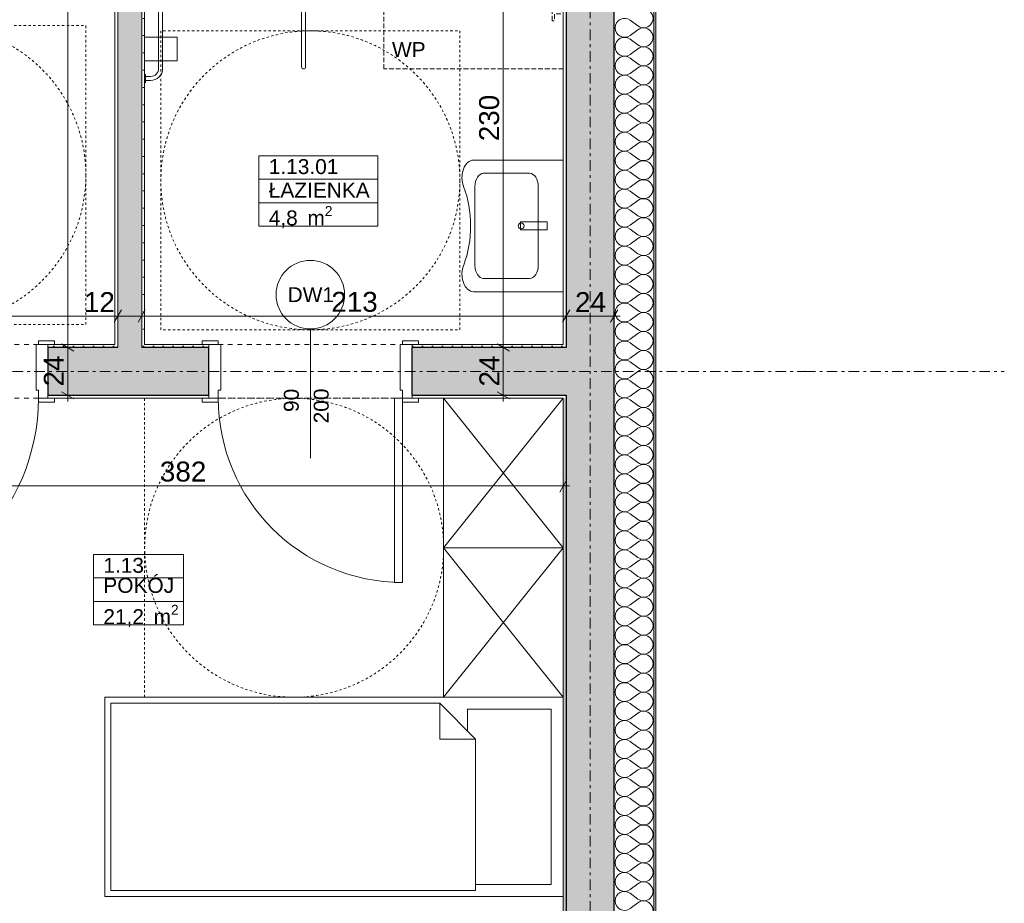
# Model space of a CAD drawing. Extents: x 100 to 2982, y 37 to 2050.
# Tile 112 of 135: x 1862 to 2356, y 926 to 1369. Entities that reach past the tile are written whole.
import ezdxf
from ezdxf.xclip import XClip

# ---------------------------------------------------------------- set-up
doc = ezdxf.new("R2010")
doc.units = 0
doc.header["$MEASUREMENT"] = 0
doc.header["$XCLIPFRAME"] = 0
for name, pattern in [('Krawędzie ukryte', [17, 12, -5]), ('Przerywana', [24, 12, -12]), ('Przerywana krótka', [12, 6, -6]), ('Przerywana podwójnie', [54.680554, 26.458333, -10.583333, 7.055556, -10.583333])]:
    doc.linetypes.add(name, pattern=pattern)
for name, color, linetype in [('210-A Pomieszczenia', 7, 'Continuous'), ('299-A Wymiary Opisy', 7, 'Continuous'), ('320-W Umeblowanie', 7, 'Continuous'), ('330-W Wyposażenie', 7, 'Continuous'), ('410-K Osie', 7, 'Continuous'), ('420-K Ściany', 7, 'Continuous'), ('810-G Ogólne', 7, 'Continuous'), ('820-G Rysunki Obrazki', 7, 'Continuous'), ('A_ŚCIANY NOŚNE', 7, 'Continuous'), ('Drzwi ARCHICAD', 7, 'Continuous'), ('OPIS_NPS_OKRĄG', 7, 'Continuous'), ('Znaczniki drzwi ARCHICADa', 7, 'Continuous')]:
    doc.layers.add(name, color=color, linetype=linetype)
doc.styles.add('STYL_AUTOMATYCZNY_3', font='txt')
doc.styles.add('STYL_AUTOMATYCZNY_7', font='txt')
pattern_1 = [(0, (-18316.349, -206.5255), (0, 8.660254), [0, -5]), (0, (-18313.849, -202.195), (0, 8.660254), [0, -5])]

# ---------------------------------------------------------------- blocks, each defined once
blk = doc.blocks.new('*X9')
at = {"layer": '420-K Ściany', "color": 174, "linetype": 'Continuous', "lineweight": 5, "ltscale": 0.2}
for p, q in [((2171.71, 1365.86), (2167.9, 1368.71)), ((2171.71, 1363.95), (2167.9, 1361.09)), ((2171.71, 1356.33), (2167.9, 1359.19)), ((2171.71, 1354.43), (2167.9, 1351.57)), ((2171.71, 1346.81), (2167.9, 1349.66)), ((2171.71, 1344.9), (2167.9, 1342.05)), ((2171.71, 1337.28), (2167.9, 1340.14)), ((2171.71, 1335.38), (2167.9, 1332.52)), ((2171.71, 1327.76), (2167.9, 1330.62)), ((2171.71, 1325.86), (2167.9, 1323)), ((2171.71, 1318.24), (2167.9, 1321.09)), ((2171.71, 1316.33), (2167.9, 1313.47)), ((2171.71, 1308.71), (2167.9, 1311.57)), ((2171.71, 1306.81), (2167.9, 1303.95)), ((2171.71, 1299.19), (2167.9, 1302.05)), ((2171.71, 1297.28), (2167.9, 1294.43)), ((2171.71, 1289.66), (2167.9, 1292.52)), ((2171.71, 1287.76), (2167.9, 1284.9)), ((2171.71, 1280.14), (2167.9, 1283)), ((2171.71, 1278.24), (2167.9, 1275.38)), ((2171.71, 1270.62), (2167.9, 1273.47)), ((2171.71, 1268.71), (2167.9, 1265.86)), ((2171.71, 1261.09), (2167.9, 1263.95)), ((2171.71, 1259.19), (2167.9, 1256.33)), ((2171.71, 1251.57), (2167.9, 1254.43)), ((2171.71, 1249.66), (2167.9, 1246.81)), ((2171.71, 1242.05), (2167.9, 1244.9)), ((2171.71, 1240.14), (2167.9, 1237.28)), ((2171.71, 1232.52), (2167.9, 1235.38)), ((2171.71, 1230.62), (2167.9, 1227.76)), ((2171.71, 1223), (2167.9, 1225.86)), ((2171.71, 1221.09), (2167.9, 1218.24)), ((2171.71, 1213.47), (2167.9, 1216.33)), ((2171.71, 1211.57), (2167.9, 1208.71)), ((2171.71, 1203.95), (2167.9, 1206.81)), ((2171.71, 1202.05), (2167.9, 1199.19)), ((2171.71, 1194.43), (2167.9, 1197.28)), ((2171.71, 1192.52), (2167.9, 1189.66)), ((2171.71, 1184.9), (2167.9, 1187.76)), ((2171.71, 1183), (2167.9, 1180.14)), ((2171.71, 1175.38), (2167.9, 1178.24)), ((2171.71, 1173.47), (2167.9, 1170.62)), ((2171.71, 1165.86), (2167.9, 1168.71)), ((2171.71, 1163.95), (2167.9, 1161.09)), ((2171.71, 1156.33), (2167.9, 1159.19)), ((2171.71, 1154.43), (2167.9, 1151.57)), ((2171.71, 1146.81), (2167.9, 1149.66)), ((2171.71, 1144.9), (2167.9, 1142.05)), ((2171.71, 1137.28), (2167.9, 1140.14)), ((2171.71, 1135.38), (2167.9, 1132.52)), ((2171.71, 1127.76), (2167.9, 1130.62)), ((2171.71, 1125.86), (2167.9, 1123)), ((2171.71, 1118.24), (2167.9, 1121.09)), ((2171.71, 1116.33), (2167.9, 1113.47)), ((2171.71, 1108.71), (2167.9, 1111.57)), ((2171.71, 1106.81), (2167.9, 1103.95)), ((2171.71, 1099.19), (2167.9, 1102.05)), ((2171.71, 1097.28), (2167.9, 1094.43)), ((2171.71, 1089.66), (2167.9, 1092.52)), ((2171.71, 1087.76), (2167.9, 1084.9)), ((2171.71, 1080.14), (2167.9, 1083)), ((2171.71, 1078.24), (2167.9, 1075.38)), ((2171.71, 1070.62), (2167.9, 1073.47)), ((2171.71, 1068.71), (2167.9, 1065.86)), ((2171.71, 1061.09), (2167.9, 1063.95)), ((2171.71, 1059.19), (2167.9, 1056.33)), ((2171.71, 1051.57), (2167.9, 1054.43)), ((2171.71, 1049.66), (2167.9, 1046.81)), ((2171.71, 1042.05), (2167.9, 1044.9)), ((2171.71, 1040.14), (2167.9, 1037.28)), ((2171.71, 1032.52), (2167.9, 1035.38)), ((2171.71, 1030.62), (2167.9, 1027.76)), ((2171.71, 1023), (2167.9, 1025.86)), ((2171.71, 1021.09), (2167.9, 1018.24)), ((2171.71, 1013.47), (2167.9, 1016.33)), ((2171.71, 1011.57), (2167.9, 1008.71)), ((2171.71, 1003.95), (2167.9, 1006.81)), ((2171.71, 1002.05), (2167.9, 999.19)), ((2171.71, 994.43), (2167.9, 997.28)), ((2171.71, 992.52), (2167.9, 989.66)), ((2171.71, 984.9), (2167.9, 987.76)), ((2171.71, 983), (2167.9, 980.14)), ((2171.71, 975.38), (2167.9, 978.24)), ((2171.71, 973.47), (2167.9, 970.62)), ((2171.71, 965.86), (2167.9, 968.71)), ((2171.71, 963.95), (2167.9, 961.09)), ((2171.71, 956.33), (2167.9, 959.19)), ((2171.71, 954.43), (2167.9, 951.57)), ((2171.71, 946.81), (2167.9, 949.66)), ((2171.71, 944.9), (2167.9, 942.05)), ((2171.71, 937.28), (2167.9, 940.14)), ((2171.71, 935.38), (2167.9, 932.52)), ((2171.71, 927.76), (2167.9, 930.62)), ((2171.71, 925.86), (2167.9, 923))]:
    blk.add_line(p, q, dxfattribs=at)
for centre, start, end in [((2174.56, 1369.66), 233.1301, 126.8699), ((2165.04, 1364.9), 53.1301, 180), ((2165.04, 1364.9), 180, 306.8699), ((2174.56, 1360.14), 233.1301, 126.8699), ((2165.04, 1355.38), 53.1301, 180), ((2165.04, 1355.38), 180, 306.8699), ((2174.56, 1350.62), 233.1301, 126.8699), ((2165.04, 1345.86), 53.1301, 180), ((2165.04, 1345.86), 180, 306.8699), ((2174.56, 1341.09), 233.1301, 126.8699), ((2165.04, 1336.33), 53.1301, 180), ((2165.04, 1336.33), 180, 306.8699), ((2174.56, 1331.57), 233.1301, 126.8699), ((2165.04, 1326.81), 53.1301, 180), ((2165.04, 1326.81), 180, 306.8699), ((2174.56, 1322.05), 233.1301, 126.8699), ((2165.04, 1317.28), 53.1301, 180), ((2165.04, 1317.28), 180, 306.8699), ((2174.56, 1312.52), 233.1301, 126.8699), ((2165.04, 1307.76), 53.1301, 180), ((2165.04, 1307.76), 180, 306.8699), ((2174.56, 1303), 233.1301, 126.8699), ((2165.04, 1298.24), 53.1301, 180), ((2165.04, 1298.24), 180, 306.8699), ((2174.56, 1293.47), 233.1301, 126.8699), ((2165.04, 1288.71), 53.1301, 180), ((2165.04, 1288.71), 180, 306.8699), ((2174.56, 1283.95), 233.1301, 126.8699), ((2165.04, 1279.19), 53.1301, 180), ((2165.04, 1279.19), 180, 306.8699), ((2165.04, 1269.66), 53.1301, 180), ((2174.56, 1274.43), 233.1301, 126.8699), ((2165.04, 1269.66), 180, 306.8699), ((2174.56, 1264.9), 233.1301, 126.8699), ((2165.04, 1260.14), 53.1301, 180), ((2165.04, 1260.14), 180, 306.8699), ((2174.56, 1255.38), 233.1301, 126.8699), ((2165.04, 1250.62), 53.1301, 180), ((2165.04, 1250.62), 180, 306.8699), ((2174.56, 1245.86), 233.1301, 126.8699), ((2165.04, 1241.09), 53.1301, 180), ((2165.04, 1241.09), 180, 306.8699), ((2174.56, 1236.33), 233.1301, 126.8699), ((2165.04, 1231.57), 53.1301, 180), ((2165.04, 1231.57), 180, 306.8699), ((2174.56, 1226.81), 233.1301, 126.8699), ((2165.04, 1222.05), 53.1301, 180), ((2165.04, 1222.05), 180, 306.8699), ((2174.56, 1217.28), 233.1301, 126.8699), ((2165.04, 1212.52), 53.1301, 180), ((2165.04, 1212.52), 180, 306.8699), ((2174.56, 1207.76), 233.1301, 126.8699), ((2165.04, 1203), 53.1301, 180), ((2165.04, 1203), 180, 306.8699), ((2174.56, 1198.24), 233.1301, 126.8699), ((2165.04, 1193.47), 53.1301, 180), ((2165.04, 1193.47), 180, 306.8699), ((2174.56, 1188.71), 233.1301, 126.8699), ((2165.04, 1183.95), 53.1301, 180), ((2165.04, 1183.95), 180, 306.8699), ((2174.56, 1179.19), 233.1301, 126.8699), ((2165.04, 1174.43), 53.1301, 180), ((2165.04, 1174.43), 180, 306.8699), ((2174.56, 1169.66), 233.1301, 126.8699), ((2165.04, 1164.9), 53.1301, 180), ((2165.04, 1164.9), 180, 306.8699), ((2174.56, 1160.14), 233.1301, 126.8699), ((2165.04, 1155.38), 53.1301, 180), ((2165.04, 1155.38), 180, 306.8699), ((2174.56, 1150.62), 233.1301, 126.8699), ((2165.04, 1145.86), 53.1301, 180), ((2165.04, 1145.86), 180, 306.8699), ((2165.04, 1136.33), 53.1301, 180), ((2174.56, 1141.09), 233.1301, 126.8699), ((2165.04, 1136.33), 180, 306.8699), ((2174.56, 1131.57), 233.1301, 126.8699), ((2165.04, 1126.81), 53.1301, 180), ((2165.04, 1126.81), 180, 306.8699), ((2174.56, 1122.05), 233.1301, 126.8699), ((2165.04, 1117.28), 53.1301, 180), ((2165.04, 1117.28), 180, 306.8699), ((2174.56, 1112.52), 233.1301, 126.8699), ((2165.04, 1107.76), 53.1301, 180), ((2165.04, 1107.76), 180, 306.8699), ((2174.56, 1103), 233.1301, 126.8699), ((2165.04, 1098.24), 53.1301, 180), ((2165.04, 1098.24), 180, 306.8699), ((2174.56, 1093.47), 233.1301, 126.8699), ((2165.04, 1088.71), 53.1301, 180), ((2165.04, 1088.71), 180, 306.8699), ((2174.56, 1083.95), 233.1301, 126.8699), ((2165.04, 1079.19), 53.1301, 180), ((2165.04, 1079.19), 180, 306.8699), ((2174.56, 1074.43), 233.1301, 126.8699), ((2165.04, 1069.66), 53.1301, 180), ((2165.04, 1069.66), 180, 306.8699), ((2174.56, 1064.9), 233.1301, 126.8699), ((2165.04, 1060.14), 53.1301, 180), ((2165.04, 1060.14), 180, 306.8699), ((2174.56, 1055.38), 233.1301, 126.8699), ((2165.04, 1050.62), 53.1301, 180), ((2165.04, 1050.62), 180, 306.8699), ((2174.56, 1045.86), 233.1301, 126.8699), ((2165.04, 1041.09), 53.1301, 180), ((2165.04, 1041.09), 180, 306.8699), ((2174.56, 1036.33), 233.1301, 126.8699), ((2165.04, 1031.57), 53.1301, 180), ((2165.04, 1031.57), 180, 306.8699), ((2174.56, 1026.81), 233.1301, 126.8699), ((2165.04, 1022.05), 53.1301, 180), ((2165.04, 1022.05), 180, 306.8699), ((2174.56, 1017.28), 233.1301, 126.8699), ((2165.04, 1012.52), 53.1301, 180), ((2165.04, 1012.52), 180, 306.8699), ((2165.04, 1003), 53.1301, 180), ((2174.56, 1007.76), 233.1301, 126.8699), ((2165.04, 1003), 180, 306.8699), ((2174.56, 998.24), 233.1301, 126.8699), ((2165.04, 993.47), 53.1301, 180), ((2165.04, 993.47), 180, 306.8699), ((2174.56, 988.71), 233.1301, 126.8699), ((2165.04, 983.95), 53.1301, 180), ((2165.04, 983.95), 180, 306.8699), ((2174.56, 979.19), 233.1301, 126.8699), ((2165.04, 974.43), 53.1301, 180), ((2165.04, 974.43), 180, 306.8699), ((2174.56, 969.66), 233.1301, 126.8699), ((2165.04, 964.9), 53.1301, 180), ((2165.04, 964.9), 180, 306.8699), ((2174.56, 960.14), 233.1301, 126.8699), ((2165.04, 955.38), 53.1301, 180), ((2165.04, 955.38), 180, 306.8699), ((2174.56, 950.62), 233.1301, 126.8699), ((2165.04, 945.86), 53.1301, 180), ((2165.04, 945.86), 180, 306.8699), ((2174.56, 941.09), 233.1301, 126.8699), ((2165.04, 936.33), 53.1301, 180), ((2165.04, 936.33), 180, 306.8699), ((2174.56, 931.57), 233.1301, 126.8699), ((2165.04, 926.81), 53.1301, 180), ((2165.04, 926.81), 180, 306.8699), ((2174.56, 922.05), 233.1301, 126.8699)]:
    blk.add_arc(centre, 4.76, start, end, dxfattribs=at)
blk = doc.blocks.new('Rysunek_1_1', base_point=(-18316.35, -206.53))
at = {"layer": '420-K Ściany', "linetype": 'Continuous', "lineweight": 5}
h = blk.add_hatch(dxfattribs=at)
h.set_pattern_fill('Tynk_0001', color=176, style=0, pattern_type=2)
h.set_pattern_definition(pattern_1)
h.paths.add_polyline_path([(2179.8, 1821.51), (2179.8, 575.51), (2180.8, 575.51), (2180.8, 1821.51)])
h = blk.add_hatch(dxfattribs=at)
h.set_pattern_fill('Tynk_0001', color=180, style=0, pattern_type=2)
h.set_pattern_definition(pattern_1)
h.paths.add_polyline_path([(2134.3, 1460.01), (2134.3, 1206.01), (2135.8, 1206.01), (2135.8, 1460.01)])
at = {"layer": '420-K Ściany', "linetype": 'Continuous', "lineweight": 13}
for points in [[(2135.8, 1461.51), (2135.8, 1204.51), (2159.8, 1204.51), (2159.8, 1461.51)], [(1910.8, 1204.51), (1875.8, 1204.51), (1875.8, 1180.51), (1910.8, 1180.51)], [(1922.8, 1204.51), (1910.8, 1204.51), (1910.8, 1180.51), (1922.8, 1180.51)], [(1922.8, 1180.51), (1956.43, 1180.51), (1956.43, 1204.51), (1922.8, 1204.51)], [(2058.43, 1180.51), (2134.3, 1180.51), (2134.3, 1204.51), (2058.43, 1204.51)], [(2134.3, 1204.51), (2134.3, 1180.51), (2135.8, 1180.51), (2135.8, 1204.51)], [(2135.8, 1204.51), (2135.8, 1180.51), (2159.8, 1180.51), (2159.8, 1204.51)], [(2135.8, 1180.51), (2135.8, 619.51), (2159.8, 619.51), (2159.8, 1180.51)]]:
    blk.add_hatch(color=62, dxfattribs=at).paths.add_polyline_path(points)
at = {"layer": '420-K Ściany', "linetype": 'Continuous', "lineweight": 5}
h = blk.add_hatch(dxfattribs=at)
h.set_pattern_fill('Tynk_0001', color=180, style=0, pattern_type=2)
h.set_pattern_definition(pattern_1)
h.paths.add_polyline_path([(1909.3, 1206.01), (1875.8, 1206.01), (1875.8, 1204.51), (1909.3, 1204.51)])
h = blk.add_hatch(dxfattribs=at)
h.set_pattern_fill('Tynk_0001', color=180, style=0, pattern_type=2)
h.set_pattern_definition(pattern_1)
h.paths.add_polyline_path([(1910.8, 1206.01), (1909.3, 1206.01), (1909.3, 1204.51), (1910.8, 1204.51)])
h = blk.add_hatch(dxfattribs=at)
h.set_pattern_fill('Tynk_0001', color=180, style=0, pattern_type=2)
h.set_pattern_definition(pattern_1)
h.paths.add_polyline_path([(1924.3, 1206.01), (1922.8, 1206.01), (1922.8, 1204.51), (1924.3, 1204.51)])
h = blk.add_hatch(dxfattribs=at)
h.set_pattern_fill('Tynk_0001', color=180, style=0, pattern_type=2)
h.set_pattern_definition(pattern_1)
h.paths.add_polyline_path([(1924.3, 1206.01), (1924.3, 1204.51), (1956.43, 1204.51), (1956.43, 1206.01)])
h = blk.add_hatch(dxfattribs=at)
h.set_pattern_fill('Tynk_0001', color=180, style=0, pattern_type=2)
h.set_pattern_definition(pattern_1)
h.paths.add_polyline_path([(2058.43, 1206.01), (2058.43, 1204.51), (2134.3, 1204.51), (2134.3, 1206.01)])
h = blk.add_hatch(dxfattribs=at)
h.set_pattern_fill('Tynk_0001', color=180, style=0, pattern_type=2)
h.set_pattern_definition(pattern_1)
h.paths.add_polyline_path([(2134.3, 1206.01), (2134.3, 1204.51), (2135.8, 1204.51), (2135.8, 1206.01)])
h = blk.add_hatch(dxfattribs=at)
h.set_pattern_fill('Tynk_0001', color=180, style=0, pattern_type=2)
h.set_pattern_definition(pattern_1)
h.paths.add_polyline_path([(1875.8, 1179.01), (1956.43, 1179.01), (1956.43, 1180.51), (1875.8, 1180.51)])
h = blk.add_hatch(dxfattribs=at)
h.set_pattern_fill('Tynk_0001', color=180, style=0, pattern_type=2)
h.set_pattern_definition(pattern_1)
h.paths.add_polyline_path([(2134.3, 1180.51), (2058.43, 1180.51), (2058.43, 1179.01), (2134.3, 1179.01)])
h = blk.add_hatch(dxfattribs=at)
h.set_pattern_fill('Tynk_0001', color=180, style=0, pattern_type=2)
h.set_pattern_definition(pattern_1)
h.paths.add_polyline_path([(2134.3, 1180.51), (2134.3, 1179.01), (2135.8, 1179.01), (2135.8, 1180.51)])
h = blk.add_hatch(dxfattribs=at)
h.set_pattern_fill('Tynk_0001', color=180, style=0, pattern_type=2)
h.set_pattern_definition(pattern_1)
h.paths.add_polyline_path([(2134.3, 1179.01), (2134.3, 621.01), (2135.8, 621.01), (2135.8, 1179.01)])
at = {"layer": 'A_ŚCIANY NOŚNE', "linetype": 'Continuous', "lineweight": 5}
h = blk.add_hatch(dxfattribs=at)
h.set_pattern_fill('Tynk_0001', color=180, style=0, pattern_type=2)
h.set_pattern_definition(pattern_1)
h.paths.add_polyline_path([(1909.3, 1460.01), (1909.3, 1206.01), (1910.8, 1206.01), (1910.8, 1460.01)])
at = {"layer": 'A_ŚCIANY NOŚNE', "linetype": 'Continuous', "lineweight": 13}
for points in [[(1910.8, 1460.01), (1910.8, 1206.01), (1922.8, 1206.01), (1922.8, 1460.01)], [(1922.8, 1206.01), (1910.8, 1206.01), (1910.8, 1204.51), (1922.8, 1204.51)]]:
    blk.add_hatch(color=62, dxfattribs=at).paths.add_polyline_path(points)
at = {"layer": 'A_ŚCIANY NOŚNE', "linetype": 'Continuous', "lineweight": 5}
h = blk.add_hatch(dxfattribs=at)
h.set_pattern_fill('Tynk_0001', color=180, style=0, pattern_type=2)
h.set_pattern_definition(pattern_1)
h.paths.add_polyline_path([(1922.8, 1435.51), (1922.8, 1206.01), (1924.3, 1206.01), (1924.3, 1435.51)])
at = {"layer": '210-A Pomieszczenia', "color": 6, "linetype": 'Continuous', "lineweight": 13, "ltscale": 0.2}
for p, q in [((1981.55, 1300.74), (2041.27, 1300.74)), ((1981.55, 1288.96), (1981.55, 1300.74)), ((2041.27, 1300.74), (2041.27, 1288.96)), ((2041.27, 1288.96), (1981.55, 1288.96)), ((1981.55, 1288.96), (2041.27, 1288.96)), ((1981.55, 1277.17), (1981.55, 1288.96)), ((2041.27, 1288.96), (2041.27, 1277.17)), ((2041.27, 1277.17), (1981.55, 1277.17)), ((1981.55, 1277.17), (2041.27, 1277.17)), ((1981.55, 1265.39), (1981.55, 1277.17)), ((2041.27, 1277.17), (2041.27, 1265.39)), ((2041.27, 1265.39), (1981.55, 1265.39)), ((1898.57, 1100.66), (1943.73, 1100.66)), ((1898.57, 1088.87), (1898.57, 1100.66)), ((1943.73, 1100.66), (1943.73, 1088.87)), ((1943.73, 1088.87), (1898.57, 1088.87)), ((1898.57, 1088.87), (1943.73, 1088.87)), ((1898.57, 1077.09), (1898.57, 1088.87)), ((1943.73, 1088.87), (1943.73, 1077.09)), ((1943.73, 1077.09), (1898.57, 1077.09)), ((1898.57, 1077.09), (1943.73, 1077.09)), ((1898.57, 1065.3), (1898.57, 1077.09)), ((1943.73, 1077.09), (1943.73, 1065.3)), ((1943.73, 1065.3), (1898.57, 1065.3))]:
    blk.add_line(p, q, dxfattribs=at)
at = {"layer": '299-A Wymiary Opisy', "color": 85, "linetype": 'Continuous', "lineweight": 13, "ltscale": 0.2}
for p, q in [((1885.71, 1204.51), (1885.71, 1777.51)), ((2104.23, 1204.51), (2104.23, 1434.26)), ((1404.13, 1220.28), (1910.8, 1220.28)), ((1910.8, 1215.59), (1910.8, 1224.97)), ((1910.8, 1220.28), (1922.8, 1220.28)), ((1922.8, 1215.59), (1922.8, 1224.97)), ((1922.8, 1220.28), (2135.8, 1220.28)), ((2135.8, 1215.59), (2135.8, 1224.97)), ((2135.8, 1220.28), (2159.8, 1220.28)), ((2159.8, 1215.59), (2159.8, 1224.97)), ((2159.8, 1220.28), (2162.86, 1220.28)), ((1890.4, 1204.51), (1881.02, 1204.51)), ((1885.71, 1180.51), (1885.71, 1204.51)), ((2108.92, 1204.51), (2099.55, 1204.51)), ((2104.23, 1180.51), (2104.23, 1204.51)), ((1890.4, 1180.51), (1881.02, 1180.51)), ((1885.71, 1177.45), (1885.71, 1180.51)), ((2108.92, 1180.51), (2099.55, 1180.51)), ((2104.23, 1177.45), (2104.23, 1180.51)), ((2134.3, 1139.79), (2134.3, 1130.42)), ((2134.3, 1135.1), (1752.3, 1135.1)), ((2137.36, 1135.1), (2134.3, 1135.1))]:
    blk.add_line(p, q, dxfattribs=at)
at = {"layer": '299-A Wymiary Opisy', "color": 45, "linetype": 'Continuous', "lineweight": 15, "ltscale": 0.2}
for p, q in [((1912.61, 1223.4), (1909, 1217.15)), ((1924.61, 1223.4), (1921, 1217.15)), ((2137.61, 1223.4), (2134, 1217.15)), ((2158, 1217.15), (2161.61, 1223.4)), ((1882.59, 1206.31), (1888.84, 1202.7)), ((2101.11, 1206.31), (2107.36, 1202.7)), ((1882.59, 1182.31), (1888.84, 1178.7)), ((2101.11, 1182.31), (2107.36, 1178.7)), ((2132.5, 1131.98), (2136.11, 1138.23))]:
    blk.add_line(p, q, dxfattribs=at)
at = {"layer": '320-W Umeblowanie', "color": 75, "linetype": 'Krawędzie ukryte', "lineweight": 15, "ltscale": 0.2}
for p, q in [((2044.3, 1344.26), (2044.3, 1434.26)), ((2134.3, 1344.26), (2044.3, 1344.26))]:
    blk.add_line(p, q, dxfattribs=at)
at = {"layer": '320-W Umeblowanie', "color": 4, "linetype": 'Continuous', "lineweight": 13, "ltscale": 0.2}
for p, q in [((1904.3, 929.01), (1904.3, 1029.01)), ((1904.3, 1029.01), (2134.3, 1029.01)), ((2134.3, 1029.01), (2134.3, 929.01)), ((2072.3, 1026.01), (2072.3, 1008.01)), ((2090.3, 1008.01), (2072.3, 1008.01)), ((2134.3, 929.01), (1904.3, 929.01))]:
    blk.add_line(p, q, dxfattribs=at)
at = {"layer": '320-W Umeblowanie', "color": 75, "linetype": 'Krawędzie ukryte', "lineweight": 15, "ltscale": 0.2, "flags": 128}
blk.add_lwpolyline([(2128.8, 1368.46), (2128.8, 1410.06), (2129.9, 1410.06), (2129.9, 1406.56), (2134.3, 1406.56), (2134.3, 1401.26), (2129.9, 1401.26), (2129.9, 1377.26), (2134.3, 1377.26), (2134.3, 1371.96), (2129.9, 1371.96), (2129.9, 1368.46)], close=True, dxfattribs=at)
at = {"layer": '320-W Umeblowanie', "color": 4, "linetype": 'Continuous', "lineweight": 13, "ltscale": 0.2, "flags": 128}
for points in [[(1907.3, 932.01), (1907.3, 1026.01), (2072.3, 1026.01), (2090.3, 1008.01), (2090.3, 932.01)], [(2090.3, 1008.01), (2086.3, 1012.01), (2086.3, 1023.01), (2128.3, 1023.01), (2128.3, 935.01), (2090.3, 935.01)]]:
    blk.add_lwpolyline(points, close=True, dxfattribs=at)
at = {"layer": '330-W Wyposażenie', "color": 75, "linetype": 'Continuous', "lineweight": 15, "ltscale": 0.2}
for p, q in [((1924.8, 1340.51), (1924.8, 1338.51)), ((2089.3, 1298.51), (2134.29, 1298.51)), ((2134.29, 1298.51), (2134.29, 1232.51)), ((2117.42, 1291.91), (2094.3, 1291.91)), ((2089.93, 1285.31), (2089.93, 1245.71)), ((2121.79, 1285.31), (2121.79, 1245.71)), ((2094.3, 1239.11), (2117.42, 1239.11)), ((2134.29, 1232.51), (2089.3, 1232.51))]:
    blk.add_line(p, q, dxfattribs=at)
at = {"layer": '330-W Wyposażenie', "color": 4, "linetype": 'Continuous', "lineweight": 13, "ltscale": 0.2}
for p, q in [((2074.3, 1179.01), (2134.3, 1104.01)), ((2074.3, 1104.01), (2134.3, 1179.01)), ((2074.3, 1104.01), (2134.3, 1029.01)), ((2074.3, 1029.01), (2134.3, 1104.01))]:
    blk.add_line(p, q, dxfattribs=at)
at = {"layer": '330-W Wyposażenie', "color": 75, "linetype": 'Continuous', "lineweight": 15, "ltscale": 0.2, "flags": 128}
for points in [[(2005.05, 1433.76), (2003.05, 1433.76), (2003.05, 1345.26, 1), (2005.05, 1345.26)], [(1924.3, 1411.51), (1924.3, 1407.51), (1924.8, 1407.51), (1924.8, 1408.51), (1927.3, 1408.51, -0.414214), (1931.3, 1404.51), (1931.3, 1344.51, -0.414214), (1927.3, 1340.51), (1924.8, 1340.51), (1924.8, 1341.51), (1924.3, 1341.51), (1924.3, 1337.51), (1924.8, 1337.51), (1924.8, 1338.51), (1927.3, 1338.51, 0.414214), (1933.3, 1344.51), (1933.3, 1404.51, 0.414214), (1927.3, 1410.51), (1924.8, 1410.51), (1924.8, 1411.51)]]:
    blk.add_lwpolyline(points, format="xyb", close=True, dxfattribs=at)
for points in [[(1940.6, 1348.26), (1924.3, 1348.26), (1924.3, 1360.26), (1940.6, 1360.26)], [(2112.8, 1267.51), (2112.8, 1263.51), (2126.3, 1263.51), (2126.3, 1267.51)]]:
    blk.add_lwpolyline(points, close=True, dxfattribs=at)
at = {"layer": '330-W Wyposażenie', "color": 4, "linetype": 'Continuous', "lineweight": 13, "ltscale": 0.2, "flags": 128}
for points in [[(2074.3, 1104.01), (2074.3, 1179.01), (2134.3, 1179.01), (2134.3, 1104.01)], [(2074.3, 1029.01), (2074.3, 1104.01), (2134.3, 1104.01), (2134.3, 1029.01)]]:
    blk.add_lwpolyline(points, close=True, dxfattribs=at)
at = {"layer": '330-W Wyposażenie', "color": 75, "linetype": 'Continuous', "lineweight": 15, "ltscale": 0.2}
blk.add_circle((2113.17, 1265.51), 1.5, dxfattribs=at)
for centre, major_axis, start_param, end_param in [((2089.3, 1289.75), (0, 8.76), 0, 2.147669), ((2094.4, 1285.16), (0, 6.75), 0.021486, 1.549311), ((2117.32, 1285.16), (0, 6.75), 4.733875, 6.2617), ((2061.78, 1265.51), (0, 39.34), 4.188401, 5.239837), ((2089.3, 1241.26), (0, 8.76), 0.993924, 3.141593), ((2094.4, 1245.85), (0, 6.75), 1.592282, 3.120107), ((2117.32, 1245.85), (0, 6.75), 3.163078, 4.690903)]:
    blk.add_ellipse(centre, major_axis=major_axis, ratio=0.662603, start_param=start_param, end_param=end_param, dxfattribs=at)
at = {"layer": '410-K Osie', "color": 4, "linetype": 'Przerywana podwójnie', "lineweight": 13, "ltscale": 0.2}
for p, q in [((2147.8, 1801.51), (2147.8, 517.46)), ((2147.8, 1801.51), (2147.8, 517.46)), ((589.42, 1192.51), (2255.56, 1192.51)), ((589.42, 1192.51), (2255.56, 1192.51)), ((2255.56, 1192.51), (2355.56, 1192.51)), ((2255.56, 1192.51), (2355.56, 1192.51))]:
    blk.add_line(p, q, dxfattribs=at)
blk.add_point((2255.56, 1192.51), dxfattribs=at)
blk.add_point((2255.56, 1192.51), dxfattribs=at)
blk.add_point((2255.56, 1192.51), dxfattribs=at)
blk.add_point((2255.56, 1192.51), dxfattribs=at)
at = {"layer": '420-K Ściany', "color": 67, "linetype": 'Continuous', "lineweight": 13, "ltscale": 0.2}
for p, q in [((2179.8, 595.51), (2179.8, 1801.51)), ((1910.8, 1206.01), (1910.8, 1204.51)), ((1910.8, 1206.01), (1910.8, 1204.51)), ((1922.8, 1204.51), (1922.8, 1206.01)), ((1922.8, 1204.51), (1922.8, 1206.01))]:
    blk.add_line(p, q, dxfattribs=at)
at = {"layer": '420-K Ściany', "color": 27, "linetype": 'Continuous', "lineweight": 25, "ltscale": 0.2}
for p, q in [((2135.8, 1461.51), (2135.8, 1204.51)), ((2159.8, 1204.51), (2159.8, 1461.51)), ((1910.8, 1204.51), (1875.8, 1204.51)), ((1875.8, 1204.51), (1875.8, 1180.51)), ((1956.43, 1204.51), (1922.8, 1204.51)), ((1956.43, 1180.51), (1956.43, 1204.51)), ((2134.3, 1204.51), (2058.43, 1204.51)), ((2058.43, 1180.51), (2058.43, 1204.51)), ((2135.8, 1204.51), (2134.3, 1204.51)), ((2135.8, 1204.51), (2134.3, 1204.51)), ((2159.8, 1180.51), (2159.8, 1204.51)), ((1875.8, 1180.51), (1910.8, 1180.51)), ((1910.8, 1180.51), (1922.8, 1180.51)), ((1922.8, 1180.51), (1956.43, 1180.51)), ((2058.43, 1180.51), (2134.3, 1180.51)), ((2134.3, 1180.51), (2135.8, 1180.51)), ((2134.3, 1180.51), (2135.8, 1180.51)), ((2135.8, 1180.51), (2135.8, 619.51)), ((2159.8, 619.51), (2159.8, 1180.51))]:
    blk.add_line(p, q, dxfattribs=at)
at = {"layer": '420-K Ściany', "color": 47, "linetype": 'Continuous', "lineweight": 15, "ltscale": 0.2}
for p, q in [((1875.8, 1206.01), (1879, 1206.01)), ((1875.8, 1206.01), (1875.8, 1204.51)), ((1956.43, 1206.01), (1953.23, 1206.01)), ((1956.43, 1204.51), (1956.43, 1206.01)), ((2058.43, 1206.01), (2061.63, 1206.01)), ((2058.43, 1204.51), (2058.43, 1206.01)), ((1875.8, 1180.51), (1875.8, 1179.01)), ((1875.8, 1179.01), (1879, 1179.01)), ((1956.43, 1179.01), (1953.23, 1179.01)), ((1956.43, 1179.01), (1956.43, 1180.51)), ((2058.43, 1179.01), (2058.43, 1180.51)), ((2058.43, 1179.01), (2061.63, 1179.01))]:
    blk.add_line(p, q, dxfattribs=at)
at = {"layer": '420-K Ściany', "color": 47, "linetype": 'Continuous', "lineweight": 15, "ltscale": 0.2, "flags": 128}
for points in [[(2180.8, 574.51), (2180.8, 1822.51)], [(2134.3, 1460.01), (2134.3, 1206.01)], [(1909.3, 1206.01), (1875.8, 1206.01)], [(1956.43, 1206.01), (1924.3, 1206.01)], [(2134.3, 1206.01), (2058.43, 1206.01)], [(1875.8, 1179.01), (1956.43, 1179.01)], [(2058.43, 1179.01), (2134.3, 1179.01)], [(2134.3, 1179.01), (2134.3, 621.01)]]:
    blk.add_lwpolyline(points, dxfattribs=at)
at = {"layer": 'A_ŚCIANY NOŚNE', "color": 67, "linetype": 'Continuous', "lineweight": 13, "ltscale": 0.2}
for p, q in [((1910.8, 1460.01), (1910.8, 1206.01)), ((1922.8, 1206.01), (1922.8, 1435.51))]:
    blk.add_line(p, q, dxfattribs=at)
at = {"layer": 'A_ŚCIANY NOŚNE', "color": 47, "linetype": 'Continuous', "lineweight": 15, "ltscale": 0.2, "flags": 128}
for points in [[(1909.3, 1460.01), (1909.3, 1206.01)], [(1924.3, 1206.01), (1924.3, 1435.51)]]:
    blk.add_lwpolyline(points, dxfattribs=at)
at = {"layer": 'Drzwi ARCHICAD', "color": 3, "linetype": 'Przerywana', "lineweight": 13, "ltscale": 0.2}
for p, q in [((1875.8, 1206.01), (1763.8, 1206.01)), ((1956.43, 1206.01), (2058.43, 1206.01)), ((1875.8, 1179.01), (1763.8, 1179.01)), ((1956.43, 1179.01), (2058.43, 1179.01))]:
    blk.add_line(p, q, dxfattribs=at)
at = {"layer": 'Drzwi ARCHICAD', "color": 23, "linetype": 'Continuous', "lineweight": 15, "ltscale": 0.2}
for p, q in [((1869.8, 1206.01), (1869.8, 1183.01)), ((1875.8, 1206.01), (1869.8, 1206.01)), ((1875.8, 1179.01), (1875.8, 1206.01)), ((1956.43, 1179.01), (1956.43, 1206.01)), ((1956.43, 1206.01), (1962.43, 1206.01)), ((1962.43, 1206.01), (1962.43, 1183.01)), ((2052.43, 1183.01), (2052.43, 1206.01)), ((2052.43, 1206.01), (2058.43, 1206.01)), ((2058.43, 1206.01), (2058.43, 1179.01)), ((1869.8, 1183.01), (1871, 1183.01)), ((1871, 1183.01), (1871, 1179.01)), ((1962.43, 1183.01), (1961.23, 1183.01)), ((1961.23, 1183.01), (1961.23, 1179.01)), ((2053.63, 1183.01), (2052.43, 1183.01)), ((2053.63, 1179.01), (2053.63, 1183.01)), ((1871, 1179.01), (1875.8, 1179.01)), ((1961.23, 1179.01), (1956.43, 1179.01)), ((2058.43, 1179.01), (2053.63, 1179.01))]:
    blk.add_line(p, q, dxfattribs=at)
at = {"layer": 'Drzwi ARCHICAD', "color": 3, "linetype": 'Continuous', "lineweight": 13, "ltscale": 0.2}
for p, q in [((1879, 1207.91), (1871, 1207.91)), ((1871, 1207.91), (1871, 1206.01)), ((1871, 1206.01), (1879, 1206.01)), ((1879, 1206.01), (1879, 1207.91)), ((1961.23, 1207.91), (1953.23, 1207.91)), ((1953.23, 1207.91), (1953.23, 1206.01)), ((1953.23, 1206.01), (1961.23, 1206.01)), ((1961.23, 1206.01), (1961.23, 1207.91)), ((2061.63, 1207.91), (2053.63, 1207.91)), ((2053.63, 1207.91), (2053.63, 1206.01)), ((2053.63, 1206.01), (2061.63, 1206.01)), ((2061.63, 1206.01), (2061.63, 1207.91)), ((1879, 1179.01), (1871, 1179.01)), ((1871, 1179.01), (1871, 1177.11)), ((1871, 1177.11), (1879, 1177.11)), ((1879, 1177.11), (1879, 1179.01)), ((1961.23, 1179.01), (1953.23, 1179.01)), ((1953.23, 1179.01), (1953.23, 1177.11)), ((1953.23, 1177.11), (1961.23, 1177.11)), ((1961.23, 1177.11), (1961.23, 1179.01)), ((2053.63, 1179.01), (2049.63, 1179.01)), ((2049.63, 1179.01), (2049.63, 1086.61)), ((2061.63, 1179.01), (2053.63, 1179.01)), ((2053.63, 1179.01), (2053.63, 1177.11)), ((2053.63, 1086.61), (2053.63, 1179.01)), ((2053.63, 1177.11), (2061.63, 1177.11)), ((2061.63, 1177.11), (2061.63, 1179.01)), ((2049.63, 1086.61), (2053.63, 1086.61))]:
    blk.add_line(p, q, dxfattribs=at)
at = {"layer": 'Drzwi ARCHICAD', "color": 47, "linetype": 'Continuous', "lineweight": 15, "ltscale": 0.2}
for p, q in [((1875.8, 1206.01), (1875.8, 1204.51)), ((1875.8, 1206.01), (1875.8, 1204.51)), ((1875.8, 1206.01), (1879, 1206.01)), ((1875.8, 1206.01), (1879, 1206.01)), ((1956.43, 1206.01), (1953.23, 1206.01)), ((1956.43, 1206.01), (1953.23, 1206.01)), ((1956.43, 1204.51), (1956.43, 1206.01)), ((1956.43, 1204.51), (1956.43, 1206.01)), ((2058.43, 1204.51), (2058.43, 1206.01)), ((2058.43, 1204.51), (2058.43, 1206.01)), ((2058.43, 1206.01), (2061.63, 1206.01)), ((2058.43, 1206.01), (2061.63, 1206.01)), ((1875.8, 1180.51), (1875.8, 1179.01)), ((1875.8, 1180.51), (1875.8, 1179.01)), ((1875.8, 1179.01), (1879, 1179.01)), ((1875.8, 1179.01), (1879, 1179.01)), ((1956.43, 1179.01), (1953.23, 1179.01)), ((1956.43, 1179.01), (1953.23, 1179.01)), ((1956.43, 1179.01), (1956.43, 1180.51)), ((1956.43, 1179.01), (1956.43, 1180.51)), ((2058.43, 1179.01), (2058.43, 1180.51)), ((2058.43, 1179.01), (2058.43, 1180.51)), ((2058.43, 1179.01), (2061.63, 1179.01)), ((2058.43, 1179.01), (2061.63, 1179.01))]:
    blk.add_line(p, q, dxfattribs=at)
at = {"layer": 'Drzwi ARCHICAD', "color": 27, "linetype": 'Continuous', "lineweight": 25, "ltscale": 0.2}
for p, q in [((1875.8, 1204.51), (1875.8, 1180.51)), ((1875.8, 1204.51), (1875.8, 1180.51)), ((1956.43, 1180.51), (1956.43, 1204.51)), ((1956.43, 1180.51), (1956.43, 1204.51)), ((2058.43, 1180.51), (2058.43, 1204.51)), ((2058.43, 1180.51), (2058.43, 1204.51))]:
    blk.add_line(p, q, dxfattribs=at)
at = {"layer": 'Drzwi ARCHICAD', "color": 3, "linetype": 'Continuous', "lineweight": 13, "ltscale": 0.2}
for centre, radius, start, end in [((1768.6, 1179.01), 102.4, 270, 0), ((2053.63, 1179.01), 92.4, 180, 270)]:
    blk.add_arc(centre, radius, start, end, dxfattribs=at)
at = {"layer": 'OPIS_NPS_OKRĄG', "color": 78, "linetype": 'Przerywana krótka', "lineweight": 13, "ltscale": 0.2, "flags": 128}
for points in [[(1744.8, 1366.01), (1744.8, 1216.01), (1894.8, 1216.01), (1894.8, 1366.01)], [(2082.43, 1213.38), (2082.43, 1363.38), (1932.43, 1363.38), (1932.43, 1213.38)], [(1924.3, 1179.01), (1924.3, 1029.01), (2074.3, 1029.01), (2074.3, 1179.01)]]:
    blk.add_lwpolyline(points, close=True, dxfattribs=at)
at = {"layer": 'OPIS_NPS_OKRĄG', "color": 78, "linetype": 'Przerywana krótka', "lineweight": 13, "ltscale": 0.2}
for centre in [(1819.8, 1291.01), (2007.43, 1288.38), (1999.3, 1104.01)]:
    blk.add_circle(centre, 75, dxfattribs=at)
at = {"layer": 'Znaczniki drzwi ARCHICADa', "color": 45, "linetype": 'Continuous', "lineweight": 15, "ltscale": 0.2}
blk.add_line((2007.43, 1213.83), (2007.43, 1149.01), dxfattribs=at)
at = {"layer": 'Znaczniki drzwi ARCHICADa', "color": 2, "linetype": 'Continuous', "lineweight": 13, "ltscale": 0.2, "flags": 128}
blk.add_lwpolyline([(2024.6, 1231.01, 1), (1990.25, 1231.01, 1)], format="xyb", close=True, dxfattribs=at)
at = {"color": 65, "linetype": 'Continuous', "lineweight": 13, "ltscale": 0.2}
blk.add_blockref('*X9', (0, 0), dxfattribs=at)
at = {"layer": '210-A Pomieszczenia', "color": 6, "linetype": 'Continuous', "lineweight": 13, "char_height": 7.5, "attachment_point": 1}
for s, insert, style in [('\\A1;{\\pql;\\pt0,25;\\fArial|b0|i0|c238|p38;1.13.01\\fArial|b0|i0|c238|p38;\\A1{\\H.66x;\\S^  ;}\\fArial|b0|i0|c238|p38;\\fArial|b0|i0|c238|p38;\\A1{\\H.66x;\\S^  ;}}', (1986.55, 1299.03), 'STYL_AUTOMATYCZNY_3'), ('\\A1;{\\pql;\\pt0,230;\\fArial|b0|i0|c0|p38;ŁAZIENKA\\fArial|b0|i0|c0|p38;\\A1{\\H.66x;\\S^  ;}\\fArial|b0|i0|c0|p38;\\fArial|b0|i0|c0|p38;\\A1{\\H.66x;\\S^  ;}}', (1986.55, 1287.24), 'STYL_AUTOMATYCZNY_7'), ('\\A1;{\\pql;\\pt0,25;\\fArial|b0|i0|c238|p38;4,8\\fArial|b0|i0|c238|p38;\\A1{\\H.66x;\\S^  ;}\\fArial|b0|i0|c238|p38; m\\fArial|b0|i0|c238|p38;\\A1{\\H.66x;\\S2^  ;}}', (1986.55, 1275.46), 'STYL_AUTOMATYCZNY_3'), ('\\A1;{\\pql;\\pt0,25;\\fArial|b0|i0|c238|p38;1.13\\fArial|b0|i0|c238|p38;\\A1{\\H.66x;\\S^  ;}\\fArial|b0|i0|c238|p38;\\fArial|b0|i0|c238|p38;\\A1{\\H.66x;\\S^  ;}}', (1903.57, 1098.94), 'STYL_AUTOMATYCZNY_3'), ('\\A1;{\\pql;\\pt0,230;\\fArial|b0|i0|c0|p38;POKÓJ\\fArial|b0|i0|c0|p38;\\A1{\\H.66x;\\S^  ;}\\fArial|b0|i0|c0|p38;\\fArial|b0|i0|c0|p38;\\A1{\\H.66x;\\S^  ;}}', (1903.57, 1088.88), 'STYL_AUTOMATYCZNY_7'), ('\\A1;{\\pql;\\pt0,25;\\fArial|b0|i0|c238|p38;21,2\\fArial|b0|i0|c238|p38;\\A1{\\H.66x;\\S^  ;}\\fArial|b0|i0|c238|p38; m\\fArial|b0|i0|c238|p38;\\A1{\\H.66x;\\S2^  ;}}', (1903.57, 1075.37), 'STYL_AUTOMATYCZNY_3')]:
    blk.add_mtext(s, dxfattribs=dict(at, insert=insert, style=style))
at = {"layer": '299-A Wymiary Opisy', "color": 46, "linetype": 'Continuous', "lineweight": 15, "char_height": 10, "attachment_point": 7, "rotation": 90, "style": 'STYL_AUTOMATYCZNY_7'}
for s, insert, width in [('\\A1;{\\pql;\\fArial|b0|i0|c0|p38;230}', (2102.23, 1308), 22.7658), ('\\A1;{\\pql;\\fArial|b0|i0|c0|p38;24}', (1883.71, 1184.92), 15.1772), ('\\A1;{\\pql;\\fArial|b0|i0|c0|p38;24}', (2102.23, 1184.92), 15.1772)]:
    blk.add_mtext(s, dxfattribs=dict(at, insert=insert, width=width))
at = {"layer": '299-A Wymiary Opisy', "color": 46, "linetype": 'Continuous', "lineweight": 15, "char_height": 10, "attachment_point": 7, "style": 'STYL_AUTOMATYCZNY_7'}
for s, insert, width in [('\\A1;{\\pql;\\fArial|b0|i0|c0|p38;12}', (1893.82, 1222.28), 15.1772), ('\\A1;{\\pql;\\fArial|b0|i0|c0|p38;213}', (2017.92, 1222.28), 22.7658), ('\\A1;{\\pql;\\fArial|b0|i0|c0|p38;24}', (2140.21, 1222.28), 15.1772), ('\\A1;{\\pql;\\fArial|b0|i0|c0|p38;382}', (1931.92, 1137.1), 22.7658)]:
    blk.add_mtext(s, dxfattribs=dict(at, insert=insert, width=width))
at = {"layer": '810-G Ogólne', "color": 1, "linetype": 'Continuous', "lineweight": 13, "insert": (2048.38, 1357.74), "char_height": 7.5, "attachment_point": 1, "style": 'STYL_AUTOMATYCZNY_7'}
blk.add_mtext('\\A1;{\\pql;\\fArial|b0|i0|c0|p38;WP}', dxfattribs=at)
at = {"layer": 'Znaczniki drzwi ARCHICADa', "color": 7, "linetype": 'Continuous', "lineweight": 13, "insert": (1996.01, 1227.26), "char_height": 7.5, "attachment_point": 7, "style": 'STYL_AUTOMATYCZNY_3'}
blk.add_mtext('\\A1;{\\pql;\\pt0;\\fArial|b0|i0|c238|p38;DW1\\fArial|b0|i0|c238|p38;\\fArial|b0|i0|c238|p38;\\fArial|b0|i0|c238|p38;}', dxfattribs=at)
at = {"layer": 'Znaczniki drzwi ARCHICADa', "color": 7, "linetype": 'Continuous', "lineweight": 13, "char_height": 7.5, "attachment_point": 7, "rotation": 90, "style": 'STYL_AUTOMATYCZNY_3'}
for s, insert in [('\\A1;{\\pql;\\pt0;\\fArial|b0|i0|c238|p38;90\\fArial|b0|i0|c238|p38;\\A1{\\H.66x;\\S^  ;}\\fArial|b0|i0|c238|p38;\\fArial|b0|i0|c238|p38;}', (2003.8, 1172.13)), ('\\A1;{\\pql;\\pt0;\\fArial|b0|i0|c238|p38;200\\fArial|b0|i0|c238|p38;\\A1{\\H.66x;\\S^  ;}\\fArial|b0|i0|c238|p38;\\fArial|b0|i0|c238|p38;}', (2018.8, 1166.43))]:
    blk.add_mtext(s, dxfattribs=dict(at, insert=insert))

msp = doc.modelspace()

# ---------------------------------------------------------------- block references
at = {"layer": '820-G Rysunki Obrazki', "color": 65, "linetype": 'Continuous', "lineweight": 13, "ltscale": 0.2}
ref = msp.add_blockref('Rysunek_1_1', (-18316.35, -206.53), dxfattribs=at)
XClip(ref).set_block_clipping_path([(244.527027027, 76.8014120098), (2570.9054054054, 2022.1162324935)])

doc.saveas('drawing.dxf')
